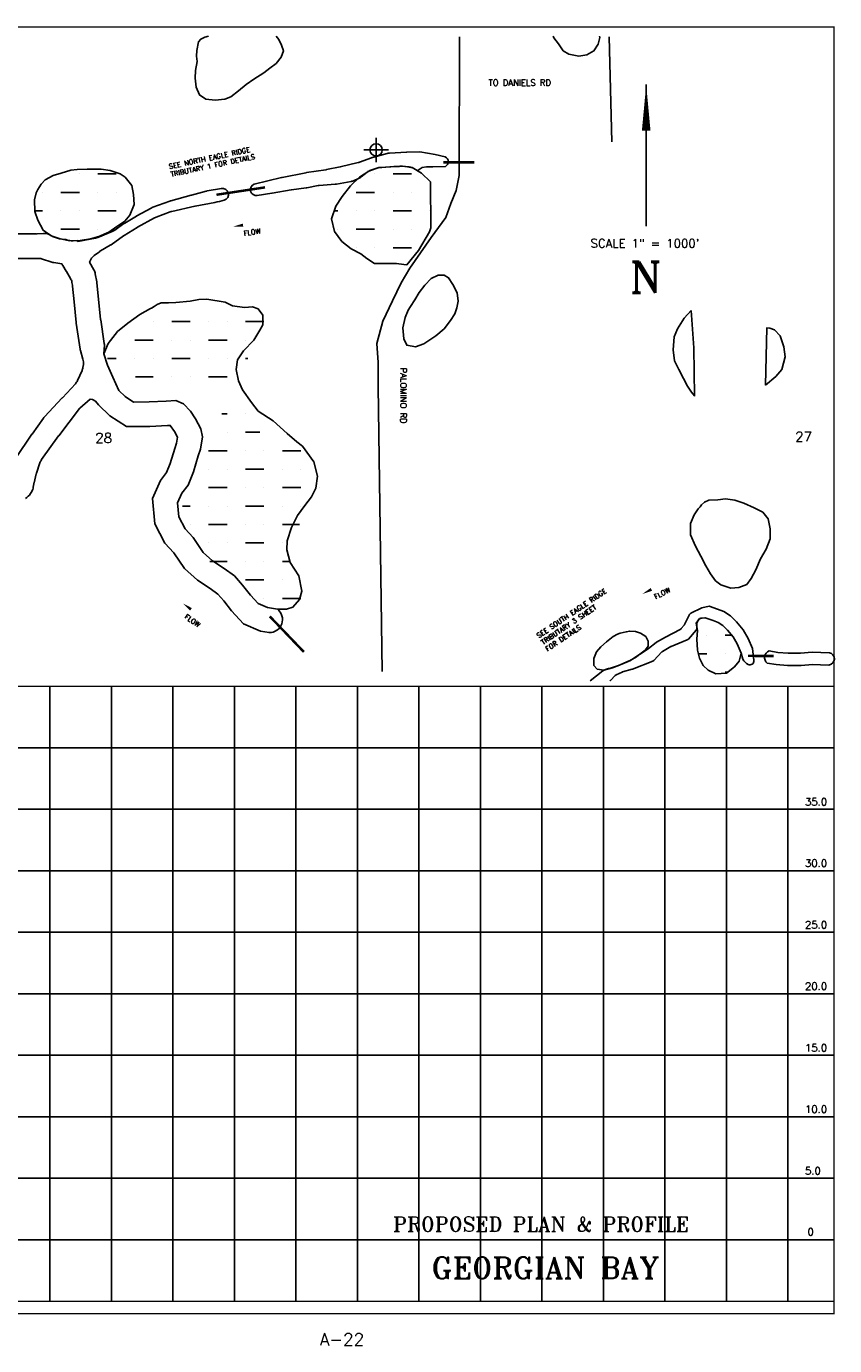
# Model space of a CAD drawing. Extents: x 223230 to 239990, y 792975 to 803700.
# Tile 3 of 3: x 233419 to 239990, y 792975 to 803700. Entities that reach past the tile are written whole.
import ezdxf
from ezdxf.enums import TextEntityAlignment as Align

# ---------------------------------------------------------------- set-up
doc = ezdxf.new("R2010")
doc.units = 0
doc.header["$LTSCALE"] = 800
doc.header["$PDMODE"] = 34
doc.header["$PDSIZE"] = 100
doc.layers.get('0').update_dxf_attribs({"linetype": 'CONTINUOUS'})
for name, color, linetype in [('BORDER', 1, 'CONTINUOUS'), ('GRID', 2, 'CONTINUOUS'), ('HATCH', 3, 'CONTINUOUS'), ('MINROADS', 9, 'CONTINUOUS'), ('MORE_WL', 14, 'CONTINUOUS'), ('PLAKES', 5, 'CONTINUOUS'), ('SEC', 2, 'CONTINUOUS'), ('STRUCTURES', 1, 'CONTINUOUS'), ('TEXT', 7, 'CONTINUOUS'), ('WL-PRESERVE', 14, 'CONTINUOUS')]:
    doc.layers.add(name, color=color, linetype=linetype)
doc.styles.get("Standard").update_dxf_attribs({"font": 'ROMANT'})

# ---------------------------------------------------------------- blocks, each defined once
blk = doc.blocks.new('*X')
at = {"color": 0}
for p, q in [((225675, 803325), (225675, 803325)), ((226200, 803325), (226275, 803325)), ((226219, 803325), (226207, 803346)), ((226228, 803325), (226228, 803355)), ((226238, 803325), (226238, 803363)), ((226247, 803325), (226247, 803355)), ((226256, 803325), (226268, 803346)), ((226800, 803325), (226875, 803325)), ((226819, 803325), (226807, 803346)), ((226828, 803325), (226828, 803355)), ((226838, 803325), (226838, 803363)), ((226847, 803325), (226847, 803355)), ((226856, 803325), (226868, 803346)), ((227400, 803325), (227475, 803325)), ((227419, 803325), (227407, 803346)), ((227428, 803325), (227428, 803355)), ((227438, 803325), (227438, 803363)), ((227447, 803325), (227447, 803355)), ((227456, 803325), (227468, 803346)), ((225900, 802806), (225975, 802806)), ((225919, 802806), (225907, 802826)), ((225928, 802806), (225928, 802836)), ((225938, 802806), (225938, 802843)), ((225947, 802806), (225947, 802836)), ((225956, 802806), (225968, 802826)), ((226500, 802806), (226575, 802806)), ((226519, 802806), (226507, 802826)), ((226528, 802806), (226528, 802836)), ((226538, 802806), (226538, 802843)), ((226547, 802806), (226547, 802836)), ((226556, 802806), (226568, 802826)), ((227100, 802806), (227175, 802806)), ((227119, 802806), (227107, 802826)), ((227128, 802806), (227128, 802836)), ((227138, 802806), (227138, 802843)), ((227147, 802806), (227147, 802836)), ((227156, 802806), (227168, 802826)), ((233700, 802500), (233700, 802500)), ((233850, 802500), (233850, 802500)), ((234000, 802500), (234150, 802500)), ((236250, 802500), (236250, 802500)), ((236400, 802500), (236550, 802500)), ((233550, 802350), (233550, 802350)), ((233700, 802350), (233850, 802350)), ((234000, 802350), (234000, 802350)), ((234150, 802350), (234150, 802350)), ((236100, 802350), (236250, 802350)), ((236400, 802350), (236400, 802350)), ((236550, 802350), (236550, 802350)), ((236700, 802350), (236704, 802350)), ((225600, 802286), (225675, 802286)), ((225619, 802286), (225607, 802307)), ((225628, 802286), (225628, 802316)), ((225638, 802286), (225638, 802323)), ((225647, 802286), (225647, 802316)), ((225656, 802286), (225668, 802307)), ((226200, 802286), (226275, 802286)), ((226219, 802286), (226207, 802307)), ((226228, 802286), (226228, 802316)), ((226238, 802286), (226238, 802323)), ((226247, 802286), (226247, 802316)), ((226256, 802286), (226268, 802307)), ((226800, 802286), (226875, 802286)), ((226819, 802286), (226807, 802307)), ((226828, 802286), (226828, 802316)), ((226838, 802286), (226838, 802323)), ((226847, 802286), (226847, 802316)), ((226856, 802286), (226868, 802307)), ((230400, 802200), (230550, 802200)), ((230700, 802200), (230700, 802200)), ((230850, 802200), (230850, 802200)), ((233488, 802200), (233550, 802200)), ((233700, 802200), (233700, 802200)), ((233850, 802200), (233850, 802200)), ((234000, 802200), (234150, 802200)), ((235922, 802200), (235950, 802200)), ((236100, 802200), (236100, 802200)), ((236250, 802200), (236250, 802200)), ((236400, 802200), (236550, 802200)), ((236700, 802200), (236700, 802200)), ((230400, 802050), (230400, 802050)), ((230550, 802050), (230550, 802050)), ((230700, 802050), (230850, 802050)), ((233700, 802050), (233850, 802050)), ((234000, 802050), (234000, 802050)), ((235950, 802050), (235950, 802050)), ((236100, 802050), (236250, 802050)), ((236400, 802050), (236400, 802050)), ((236550, 802050), (236550, 802050)), ((236700, 802050), (236703, 802050)), ((225938, 801766), (225938, 801804)), ((226538, 801766), (226538, 801804)), ((230250, 801900), (230250, 801900)), ((230400, 801900), (230550, 801900)), ((230700, 801900), (230700, 801900)), ((236100, 801900), (236100, 801900)), ((236250, 801900), (236250, 801900)), ((236400, 801900), (236550, 801900)), ((225345, 801766), (225375, 801766)), ((225347, 801766), (225347, 801772)), ((225356, 801766), (225368, 801787)), ((225900, 801766), (225975, 801766)), ((225919, 801766), (225907, 801787)), ((225928, 801766), (225928, 801796)), ((225947, 801766), (225947, 801796)), ((225956, 801766), (225968, 801787)), ((226500, 801766), (226575, 801766)), ((226519, 801766), (226507, 801787)), ((226528, 801766), (226528, 801796)), ((226547, 801766), (226547, 801796)), ((226556, 801766), (226568, 801787)), ((227100, 801766), (227105, 801766)), ((227113, 801777), (227107, 801787)), ((230123, 801750), (230250, 801750)), ((230400, 801750), (230400, 801750)), ((230550, 801750), (230550, 801750)), ((230700, 801750), (230779, 801750)), ((230100, 801600), (230100, 801600)), ((230250, 801600), (230250, 801600)), ((230400, 801600), (230550, 801600)), ((230700, 801600), (230700, 801600)), ((230100, 801450), (230250, 801450)), ((230400, 801450), (230400, 801450)), ((230550, 801450), (230550, 801450)), ((225619, 801247), (225607, 801267)), ((225628, 801247), (225628, 801277)), ((225638, 801247), (225638, 801284)), ((225647, 801247), (225647, 801277)), ((225656, 801247), (225668, 801267)), ((226219, 801247), (226207, 801267)), ((226228, 801247), (226228, 801277)), ((226238, 801247), (226238, 801284)), ((226247, 801247), (226247, 801277)), ((226256, 801247), (226268, 801267)), ((229913, 801300), (229950, 801300)), ((230100, 801300), (230100, 801300)), ((230250, 801300), (230250, 801300)), ((230400, 801300), (230550, 801300)), ((234450, 801300), (234450, 801300)), ((234600, 801300), (234750, 801300)), ((234900, 801300), (234900, 801300)), ((235050, 801300), (235050, 801300)), ((235200, 801300), (235350, 801300)), ((225600, 801247), (225675, 801247)), ((226200, 801247), (226275, 801247)), ((229950, 801150), (229950, 801150)), ((230100, 801150), (230250, 801150)), ((230400, 801150), (230400, 801150)), ((230550, 801150), (230550, 801150)), ((234300, 801150), (234450, 801150)), ((234600, 801150), (234600, 801150)), ((234750, 801150), (234750, 801150)), ((234900, 801150), (235050, 801150)), ((235200, 801150), (235200, 801150)), ((229800, 801000), (229950, 801000)), ((230100, 801000), (230100, 801000)), ((230250, 801000), (230250, 801000)), ((230400, 801000), (230550, 801000)), ((230700, 801000), (230700, 801000)), ((234079, 801000), (234150, 801000)), ((234300, 801000), (234300, 801000)), ((234450, 801000), (234450, 801000)), ((234600, 801000), (234750, 801000)), ((234900, 801000), (234900, 801000)), ((235050, 801000), (235050, 801000)), ((235200, 801000), (235218, 801000)), ((229800, 800850), (229800, 800850)), ((229950, 800850), (229950, 800850)), ((230100, 800850), (230250, 800850)), ((230400, 800850), (230400, 800850)), ((230550, 800850), (230550, 800850)), ((230700, 800850), (230709, 800850)), ((234307, 800850), (234450, 800850)), ((234600, 800850), (234600, 800850)), ((234750, 800850), (234750, 800850)), ((234900, 800850), (235050, 800850)), ((225319, 800727), (225307, 800748)), ((225328, 800727), (225328, 800757)), ((225338, 800727), (225338, 800765)), ((225347, 800727), (225347, 800757)), ((225356, 800727), (225368, 800748)), ((225919, 800727), (225907, 800748)), ((225928, 800727), (225928, 800757)), ((225938, 800727), (225938, 800765)), ((225947, 800727), (225947, 800757)), ((225956, 800727), (225968, 800748)), ((226519, 800727), (226507, 800748)), ((226528, 800727), (226528, 800757)), ((226538, 800727), (226538, 800765)), ((226547, 800727), (226547, 800757)), ((226556, 800727), (226568, 800748)), ((225300, 800727), (225375, 800727)), ((225900, 800727), (225975, 800727)), ((226500, 800727), (226575, 800727)), ((229800, 800700), (229950, 800700)), ((230100, 800700), (230100, 800700)), ((230250, 800700), (230250, 800700)), ((230400, 800700), (230550, 800700)), ((229620, 800550), (229650, 800550)), ((229800, 800550), (229800, 800550)), ((229950, 800550), (229950, 800550)), ((230100, 800550), (230250, 800550)), ((230400, 800550), (230400, 800550)), ((230550, 800550), (230550, 800550)), ((235009, 800550), (235050, 800550)), ((235200, 800550), (235200, 800550)), ((229650, 800400), (229650, 800400)), ((229800, 800400), (229950, 800400)), ((230100, 800400), (230100, 800400)), ((230250, 800400), (230250, 800400)), ((230400, 800400), (230550, 800400)), ((235050, 800400), (235050, 800400)), ((235200, 800400), (235316, 800400)), ((225000, 800207), (225075, 800207)), ((225019, 800207), (225007, 800228)), ((225028, 800207), (225028, 800237)), ((225038, 800207), (225038, 800245)), ((225047, 800207), (225047, 800237)), ((225056, 800207), (225068, 800228)), ((225600, 800207), (225675, 800207)), ((225619, 800207), (225607, 800228)), ((225628, 800207), (225628, 800237)), ((225638, 800207), (225638, 800245)), ((225647, 800207), (225647, 800237)), ((225656, 800207), (225668, 800228)), ((229532, 800250), (229650, 800250)), ((229800, 800250), (229800, 800250)), ((229950, 800250), (229950, 800250)), ((230100, 800250), (230250, 800250)), ((230400, 800250), (230400, 800250)), ((233216, 800250), (233250, 800250)), ((234900, 800250), (235050, 800250)), ((235200, 800250), (235200, 800250)), ((235350, 800250), (235350, 800250)), ((235500, 800250), (235650, 800250)), ((229650, 800100), (229650, 800100)), ((229800, 800100), (229950, 800100)), ((230100, 800100), (230100, 800100)), ((230250, 800100), (230250, 800100)), ((230400, 800100), (230459, 800100)), ((233100, 800100), (233100, 800100)), ((233250, 800100), (233250, 800100)), ((234900, 800100), (234900, 800100)), ((235050, 800100), (235050, 800100)), ((235200, 800100), (235350, 800100)), ((235500, 800100), (235500, 800100)), ((235650, 800100), (235650, 800100)), ((229532, 799950), (229650, 799950)), ((229800, 799950), (229800, 799950)), ((229950, 799950), (229950, 799950)), ((230100, 799950), (230250, 799950)), ((233100, 799950), (233250, 799950)), ((234900, 799950), (235050, 799950)), ((235200, 799950), (235200, 799950)), ((235350, 799950), (235350, 799950)), ((235500, 799950), (235650, 799950)), ((235800, 799950), (235800, 799950)), ((234687, 799800), (234750, 799800)), ((234900, 799800), (234900, 799800)), ((235050, 799800), (235050, 799800)), ((235200, 799800), (235350, 799800)), ((235500, 799800), (235500, 799800)), ((235650, 799800), (235650, 799800)), ((224100, 799688), (224175, 799688)), ((224119, 799688), (224107, 799709)), ((224128, 799688), (224128, 799718)), ((224138, 799688), (224138, 799725)), ((224147, 799688), (224147, 799718)), ((224156, 799688), (224168, 799709)), ((224700, 799688), (224775, 799688)), ((224719, 799688), (224707, 799709)), ((224728, 799688), (224728, 799718)), ((224738, 799688), (224738, 799725)), ((224747, 799688), (224747, 799718)), ((224756, 799688), (224768, 799709)), ((225300, 799688), (225375, 799688)), ((225319, 799688), (225307, 799709)), ((225328, 799688), (225328, 799718)), ((225338, 799688), (225338, 799725)), ((225347, 799688), (225347, 799718)), ((225356, 799688), (225368, 799709)), ((234750, 799650), (234750, 799650)), ((234900, 799650), (235050, 799650)), ((235200, 799650), (235200, 799650)), ((235350, 799650), (235350, 799650)), ((235500, 799650), (235638, 799650)), ((234900, 799500), (234900, 799500)), ((235050, 799500), (235050, 799500)), ((235200, 799500), (235350, 799500)), ((235500, 799500), (235500, 799500)), ((234909, 799350), (235050, 799350)), ((235200, 799350), (235200, 799350)), ((235350, 799350), (235350, 799350)), ((235500, 799350), (235561, 799350)), ((223800, 799168), (223875, 799168)), ((223819, 799168), (223807, 799189)), ((223828, 799168), (223828, 799198)), ((223838, 799168), (223838, 799206)), ((223847, 799168), (223847, 799198)), ((223856, 799168), (223868, 799189)), ((224400, 799168), (224475, 799168)), ((224419, 799168), (224407, 799189)), ((224428, 799168), (224428, 799198)), ((224438, 799168), (224438, 799206)), ((224447, 799168), (224447, 799198)), ((224456, 799168), (224468, 799189)), ((225000, 799168), (225075, 799168)), ((225019, 799168), (225007, 799189)), ((225028, 799168), (225028, 799198)), ((225038, 799168), (225038, 799206)), ((225047, 799168), (225047, 799198)), ((225056, 799168), (225068, 799189)), ((225600, 799168), (225626, 799168)), ((225619, 799168), (225607, 799189)), ((225628, 799170), (225628, 799198)), ((225638, 799181), (225638, 799206)), ((225647, 799191), (225647, 799198)), ((231075, 799200), (231150, 799200)), ((231300, 799200), (231300, 799200)), ((235200, 799200), (235350, 799200)), ((235500, 799200), (235500, 799200)), ((231150, 799050), (231150, 799050)), ((231300, 799050), (231450, 799050)), ((231600, 799050), (231600, 799050)), ((231750, 799050), (231750, 799050)), ((235350, 799050), (235350, 799050)), ((235500, 799050), (235650, 799050)), ((231075, 798900), (231150, 798900)), ((231300, 798900), (231300, 798900)), ((231450, 798900), (231450, 798900)), ((231600, 798900), (231750, 798900)), ((230700, 798750), (230850, 798750)), ((231150, 798750), (231150, 798750)), ((231300, 798750), (231450, 798750)), ((231600, 798750), (231600, 798750)), ((231750, 798750), (231750, 798750)), ((238950, 798750), (238950, 798750)), ((239100, 798750), (239154, 798750)), ((223500, 798649), (223575, 798649)), ((223519, 798649), (223507, 798669)), ((223528, 798649), (223528, 798679)), ((223538, 798649), (223538, 798686)), ((223547, 798649), (223547, 798679)), ((223556, 798649), (223568, 798669)), ((224100, 798649), (224175, 798649)), ((224119, 798649), (224107, 798669)), ((224128, 798649), (224128, 798679)), ((224138, 798649), (224138, 798686)), ((224147, 798649), (224147, 798679)), ((224156, 798649), (224168, 798669)), ((224700, 798649), (224775, 798649)), ((224719, 798649), (224707, 798669)), ((224728, 798649), (224728, 798679)), ((224738, 798649), (224738, 798686)), ((224747, 798649), (224747, 798679)), ((224756, 798649), (224768, 798669)), ((230467, 798600), (230550, 798600)), ((230700, 798600), (230700, 798600)), ((230850, 798600), (230850, 798600)), ((231075, 798600), (231150, 798600)), ((231300, 798600), (231300, 798600)), ((231450, 798600), (231450, 798600)), ((231600, 798600), (231727, 798600)), ((238882, 798600), (238950, 798600)), ((239100, 798600), (239100, 798600)), ((239100, 798450), (239123, 798450))]:
    blk.add_line(p, q, dxfattribs=at)
blk = doc.blocks.new('FLARROW')
at = {"layer": 'PLAKES', "color": 0}
blk.add_lwpolyline([(0, 0, 0, 0.05, 0), (0.168, 0, 0, 0, -0.087559), (0.267, -0.018, 0, 0, 0.245722), (0.355, -0.006, 0, 0, -0.309425), (0.492, -0.004, 0, 0, 0), (0.558, -0.006, 0, 0, 0)], format="xyseb", dxfattribs=at)
blk.add_text('FLOW', height=0.08, dxfattribs=at).set_placement((0.295, -0.176), align=Align.CENTER)

msp = doc.modelspace()

# ---------------------------------------------------------------- linework, layer by layer
at = {"layer": 'BORDER', "color": 0, "const_width": 10}
msp.add_lwpolyline([(223235, 793235), (239985, 793235), (239985, 803695), (223235, 803695)], close=True, dxfattribs=at)
for points in [[(223235, 798335), (239985, 798335)], [(223235, 793335), (239985, 793335)]]:
    msp.add_lwpolyline(points, dxfattribs=at)
at = {"layer": 'GRID', "color": 0}
for points in [[(233610, 793335), (233610, 798335)], [(234110, 793335), (234110, 798335)], [(234610, 793335), (234610, 798335)], [(235110, 793335), (235110, 798335)], [(235610, 793335), (235610, 798335)], [(236110, 793335), (236110, 798335)], [(236610, 793335), (236610, 798335)], [(237110, 793335), (237110, 798335)], [(237610, 793335), (237610, 798335)], [(238110, 793335), (238110, 798335)], [(238610, 793335), (238610, 798335)], [(239110, 793335), (239110, 798335)], [(239610, 793335), (239610, 798335)], [(223235, 797835), (239985, 797835)], [(223235, 797335), (239985, 797335)], [(223235, 796835), (239985, 796835)], [(223235, 796335), (239985, 796335)], [(223235, 795835), (239985, 795835)], [(223235, 795335), (239985, 795335)], [(223235, 794835), (239985, 794835)], [(223235, 794335), (239985, 794335)], [(223235, 793835), (239985, 793835)]]:
    msp.add_lwpolyline(points, dxfattribs=at)
at = {"layer": 'MINROADS', "color": 0}
for points in [[(236940, 803616), (236938, 802487), (236912, 802366), (236871, 802260), (236829, 802145), (236709, 801984), (236537, 801735), (236467, 801616), (236395, 801469), (236316, 801303), (236269, 801121), (236280, 800967), (236280, 800772), (236312, 798454)], [(238156, 803616), (238178, 802762)]]:
    msp.add_lwpolyline(points, dxfattribs=at)
at = {"layer": 'MORE_WL', "color": 0}
for points in [[(234899, 803620), (234869, 803611), (234837, 803596), (234817, 803573), (234804, 803505), (234801, 803459), (234806, 803413), (234795, 803340), (234791, 803280), (234799, 803206), (234826, 803143), (234877, 803109), (234953, 803099), (235031, 803107), (235080, 803127), (235143, 803175), (235206, 803228), (235268, 803272), (235350, 803322), (235399, 803360), (235449, 803399), (235491, 803450), (235509, 803502), (235493, 803546), (235470, 803594), (235449, 803620)], [(237702, 803620), (237708, 803606), (237744, 803557), (237784, 803501), (237830, 803473), (237909, 803459), (237976, 803468), (238033, 803501), (238068, 803554), (238082, 803610), (238079, 803620)]]:
    msp.add_lwpolyline(points, dxfattribs=at)
for points in [[(236522, 801393), (236498, 801334), (236479, 801250), (236487, 801161), (236511, 801107), (236582, 801096), (236649, 801120), (236747, 801185), (236815, 801241), (236867, 801309), (236902, 801364), (236919, 801411), (236929, 801467), (236920, 801534), (236886, 801601), (236852, 801656), (236816, 801677), (236768, 801678), (236710, 801651), (236658, 801595), (236613, 801537), (236576, 801478), (236541, 801422)], [(238823, 801389), (238767, 801328), (238712, 801242), (238685, 801176), (238677, 801071), (238688, 800980), (238724, 800910), (238760, 800836), (238794, 800775), (238825, 800726), (238851, 800696), (238844, 801086)], [(239428, 800783), (239511, 800853), (239561, 800911), (239588, 801013), (239576, 801095), (239548, 801183), (239501, 801233), (239463, 801247), (239439, 801250)], [(238881, 799777), (238849, 799730), (238818, 799658), (238819, 799565), (238859, 799475), (238902, 799394), (238943, 799315), (238980, 799249), (239022, 799192), (239065, 799159), (239146, 799134), (239210, 799139), (239275, 799162), (239312, 799210), (239350, 799283), (239386, 799370), (239433, 799451), (239467, 799534), (239467, 799616), (239449, 799695), (239406, 799750), (239337, 799786), (239253, 799824), (239179, 799848), (239104, 799858), (239040, 799851), (238968, 799847), (238933, 799833), (238907, 799810), (238896, 799795)]]:
    msp.add_lwpolyline(points, close=True, dxfattribs=at)
at = {"layer": 'PLAKES', "color": 0}
for points in [[(236554, 802552, 0.018834), (236527, 802557), (236478, 802564, 0.077544), (236450, 802562), (236407, 802560), (236309, 802553, 0.080612), (236277, 802550), (236220, 802531, 0.087192), (236189, 802514), (236141, 802476, -0.061775), (236120, 802463), (236083, 802447, -0.062748), (236059, 802439), (235939, 802418, -0.021826), (235930, 802417), (235799, 802406, 0.023742), (235790, 802405), (235698, 802388, -0.008636), (235694, 802388), (235575, 802370, 0.005724), (235572, 802370), (235417, 802343, -0.004829), (235415, 802343), (235296, 802325, -0.90136), (235272, 802418), (235494, 802471, -0.010267), (235498, 802472), (235690, 802510, -0.01251), (235695, 802511), (235854, 802534, 0.015765), (235860, 802535), (235969, 802558, 0.005899), (235971, 802558), (236117, 802592, 0.02887), (236128, 802596), (236226, 802631, -0.020074), (236234, 802634), (236351, 802666, -0.051627), (236371, 802669), (236508, 802677, -0.010519), (236512, 802677), (236618, 802679), (236741, 802659), (236823, 802638, -0.65278), (236825, 802561), (236722, 802558), (236672, 802558), (236637, 802552), (236605, 802530), (236596, 802528)], [(239458, 798622), (239528, 798611), (239611, 798604), (239712, 798605), (239807, 798613), (239879, 798610), (239947, 798608, -0.842958), (239944, 798508), (239876, 798510), (239809, 798513), (239717, 798505), (239608, 798504), (239516, 798512), (239442, 798524, -0.583455)]]:
    msp.add_lwpolyline(points, format="xyb", close=True, dxfattribs=at)
for points in [[(233838, 801950), (233980, 801977, 0.051199), (234000, 801983), (234116, 802032, 0.058828), (234137, 802043), (234210, 802096, -0.023759), (234218, 802101), (234314, 802158, -0.007678), (234316, 802159), (234434, 802223, -0.038884), (234448, 802230), (234586, 802279, -0.017976), (234593, 802282), (234759, 802328, -0.004377), (234760, 802329), (234881, 802360, -0.020729), (234889, 802362), (235004, 802382, -0.930722), (235028, 802287, -0.044987), (234950, 802269), (234791, 802239, 0.010922), (234787, 802238), (234602, 802196, 0.032366), (234589, 802192), (234474, 802149, 0.036868), (234461, 802143), (234323, 802067, 0.013136), (234319, 802064), (234213, 801999, 0.012706), (234209, 801996), (234107, 801925, -0.019195), (234100, 801921), (234022, 801875, 0.030224), (234012, 801868), (233971, 801837, 0.103523), (233944, 801806), (233941, 801801, 0.019104), (233938, 801794), (233932, 801782), (233968, 801721, -0.086988), (233979, 801688), (233991, 801623, -0.018217), (233992, 801616), (234006, 801481, -0.001422), (234006, 801481), (234022, 801318, 0.013281), (234023, 801313), (234052, 801121, 0.034206), (234055, 801107), (234049, 801039)], [(233312, 802012), (233499, 802012, 0.018585), (233507, 802012), (233557, 802016, -0.172959), (233622, 801998), (233631, 801992), (233672, 801978, 0.042397), (233689, 801974), (233733, 801968, -0.028537), (233744, 801965), (233765, 801960, 0.084181), (233799, 801957), (233832, 801959), (233838, 801950)], [(233329, 800188), (233464, 800384, -0.003692), (233465, 800386), (233558, 800515, -0.03349), (233566, 800525), (233711, 800680, 0.002185), (233712, 800680), (233817, 800794, 0.081286), (233834, 800821), (233871, 800902, 0.065552), (233878, 800927), (233882, 800951, 0.112075), (233879, 800995), (233859, 801064, -0.034206), (233856, 801077), (233824, 801288, -0.013281), (233823, 801293), (233807, 801461, 0.001422), (233807, 801461), (233794, 801588, 0.018217), (233793, 801595), (233789, 801619, 0.086988), (233777, 801651), (233744, 801708, 0.005943), (233743, 801710), (233715, 801755, -0.022434), (233711, 801763), (233708, 801769), (233643, 801779, -0.042397), (233626, 801783), (233541, 801811), (233536, 801814), (233514, 801812, -0.018585), (233507, 801812), (233298, 801812, -0.035324)], [(233938, 800669), (233852, 800596, 0.006734), (233850, 800594), (233682, 800372, 0.006178), (233681, 800370), (233543, 800178, 0.07425), (233529, 800152), (233501, 800068, 0.019195), (233499, 800061), (233481, 799990, 0.023652), (233479, 799981), (233475, 799954, -0.092714), (233462, 799919), (233452, 799902, -0.146626), (233411, 799863)], [(235460, 798963, -0.717951), (235392, 798771), (235322, 798783), (235184, 798843), (235087, 798948), (235024, 799030), (234975, 799084), (234913, 799129), (234811, 799197), (234705, 799292), (234618, 799419), (234545, 799499), (234463, 799655), (234444, 799861), (234510, 800009), (234559, 800073), (234589, 800145), (234625, 800267), (234640, 800311), (234647, 800360), (234623, 800405), (234589, 800456), (234565, 800455), (234423, 800447), (234232, 800446), (234096, 800534), (234005, 800624), (233980, 800652), (233957, 800666), (233938, 800669)], [(239229, 798604), (239245, 798555, 0.148128), (239287, 798513, 0.610274), (239334, 798546), (239322, 798642), (239288, 798723), (239247, 798794), (239192, 798860), (239144, 798907), (239089, 798942), (239038, 798962), (238971, 798986), (238911, 798973), (238821, 798930, 0.166795), (238810, 798918), (238770, 798838, -0.064648), (238767, 798832), (238742, 798804, -0.094178), (238735, 798798), (238615, 798735, 0.006212), (238614, 798735), (238542, 798695, 0.045514), (238538, 798692), (238476, 798641, -0.029256), (238474, 798640), (238324, 798543, -0.041062), (238320, 798541), (238228, 798502, -0.024802), (238226, 798501), (238161, 798480, 0.085612), (238128, 798471), (238110, 798464, 0.068918), (238105, 798460), (238002, 798380, 0.006211)], [(238164, 798380), (238166, 798381, 0.029957), (238168, 798383), (238207, 798423, -0.085612), (238214, 798427), (238262, 798450, -0.045993), (238266, 798452), (238345, 798473, 0.030388), (238348, 798474), (238511, 798539, 0.106252), (238519, 798545), (238586, 798614, -0.066356), (238591, 798618), (238657, 798658, -0.039629), (238661, 798659), (238791, 798712, 0.119388), (238801, 798718), (238864, 798792, 0.18405), (238871, 798809), (238870, 798847, -0.158718), (238875, 798862), (238886, 798877, -0.207835), (238903, 798888), (238935, 798892, -0.018614), (238937, 798892)]]:
    msp.add_lwpolyline(points, format="xyb", dxfattribs=at)
at = {"layer": 'SEC', "color": 0}
msp.add_point((236262, 802695), dxfattribs=at)
at = {"layer": 'STRUCTURES', "color": 0, "const_width": 20}
for points in [[(236810, 802595), (237060, 802595)], [(234964, 802331), (235359, 802391)], [(235398, 798903), (235675, 798614)], [(239286, 798582), (239494, 798581)]]:
    msp.add_lwpolyline(points, dxfattribs=at)
at = {"layer": 'TEXT', "color": 0}
msp.add_line((238458, 803227), (238458, 802076), dxfattribs=at)
for points in [[(237015, 803577, 0, 25, 0), (237015, 803482, 0, 0, 0), (237015, 803295, 0, 0, 0.414214), (237065, 803245, 0, 0, 0), (237123, 803245, 0, 0, 0)], [(238458, 803227, 0, 70, 0), (238458, 802852, 70, 70, 0)]]:
    msp.add_lwpolyline(points, format="xyseb", dxfattribs=at)
at = {"layer": 'WL-PRESERVE', "color": 0}
for points in [[(236704, 802433), (236703, 802435), (236632, 802507), (236554, 802552), (236478, 802564), (236381, 802558), (236339, 802555), (236278, 802551), (236263, 802544), (236204, 802524), (236128, 802474), (236055, 802403), (235987, 802318), (235935, 802237), (235900, 802136), (235923, 802033), (235983, 801951), (236058, 801892), (236138, 801852), (236187, 801813), (236250, 801772), (236351, 801772), (236429, 801771), (236488, 801763), (236513, 801762), (236606, 801877), (236695, 802030), (236708, 802061), (236703, 802435)], [(238937, 798892), (238892, 798886), (238863, 798849), (238875, 798789), (238870, 798717), (238875, 798629), (238892, 798564), (238920, 798505), (238962, 798467), (239024, 798437), (239112, 798441), (239175, 798492), (239214, 798540), (239229, 798604)], [(239229, 798604), (239198, 798679), (239165, 798737), (239119, 798792), (239081, 798828), (239043, 798853), (239003, 798869), (238937, 798892)]]:
    msp.add_lwpolyline(points, dxfattribs=at)
for points in [[(233497, 802347), (233485, 802291), (233488, 802194), (233512, 802125), (233556, 802043), (233620, 801998), (233693, 801974), (233773, 801956), (233857, 801960), (233940, 801973), (234007, 801992), (234088, 802027), (234155, 802073), (234218, 802116), (234261, 802164), (234296, 802253), (234291, 802332), (234275, 802407), (234222, 802473), (234181, 802502), (234099, 802528), (234028, 802538), (233914, 802539), (233831, 802535), (233780, 802531), (233701, 802507), (233636, 802487), (233571, 802452), (233540, 802417), (233513, 802373)], [(234427, 801406), (234340, 801357), (234244, 801288), (234160, 801218), (234083, 801122), (234049, 801039), (234077, 800946), (234122, 800847), (234171, 800741), (234223, 800690), (234290, 800646), (234417, 800647), (234555, 800654), (234633, 800658), (234697, 800632), (234753, 800572), (234795, 800508), (234838, 800428), (234851, 800364), (234835, 800264), (234816, 800208), (234778, 800078), (234734, 799971), (234683, 799905), (234648, 799827), (234659, 799713), (234710, 799615), (234775, 799544), (234857, 799424), (234933, 799355), (235027, 799293), (235110, 799233), (235177, 799158), (235240, 799077), (235303, 799009), (235379, 798976), (235460, 798963), (235534, 798961), (235586, 798977), (235640, 799040), (235659, 799108), (235633, 799233), (235563, 799342), (235535, 799443), (235540, 799517), (235574, 799626), (235624, 799723), (235682, 799804), (235736, 799876), (235773, 799946), (235785, 800044), (235756, 800159), (235664, 800286), (235617, 800323), (235540, 800391), (235424, 800493), (235304, 800573), (235248, 800643), (235175, 800744), (235142, 800817), (235124, 800911), (235134, 800990), (235184, 801063), (235267, 801149), (235316, 801230), (235340, 801274), (235342, 801352), (235303, 801404), (235256, 801419), (235193, 801414), (235095, 801429), (235034, 801459), (234885, 801481), (234820, 801479), (234751, 801466), (234635, 801454), (234575, 801453), (234514, 801453), (234483, 801439), (234458, 801423), (234435, 801409)], [(238190, 798740), (238135, 798697), (238088, 798656), (238055, 798614), (238033, 798562), (238033, 798503), (238059, 798475), (238114, 798467), (238183, 798486), (238246, 798509), (238311, 798537), (238370, 798569), (238418, 798604), (238451, 798628), (238473, 798660), (238475, 798702), (238455, 798739), (238412, 798768), (238372, 798781), (238324, 798784), (238296, 798777), (238247, 798766), (238224, 798759)]]:
    msp.add_lwpolyline(points, close=True, dxfattribs=at)

# ---------------------------------------------------------------- block references
at = {"layer": 'HATCH', "color": 0}
msp.add_blockref('*X', (0, 0), dxfattribs=at)
msp.add_blockref('*X', (0, 0), dxfattribs=at)
msp.add_blockref('*X', (0, 0), dxfattribs=at)
msp.add_blockref('*X', (0, 0), dxfattribs=at)
msp.add_blockref('*X', (0, 0), dxfattribs=at)
msp.add_blockref('*X', (0, 0), dxfattribs=at)
msp.add_blockref('*X', (0, 0), dxfattribs=at)
msp.add_blockref('*X', (0, 0), dxfattribs=at)
msp.add_blockref('*X', (0, 0), dxfattribs=at)
msp.add_blockref('*X', (0, 0), dxfattribs=at)
at = {"layer": 'TEXT', "color": 0, "xscale": 500, "yscale": 500, "zscale": 500}
for p, rotation in [((235097, 802071), 9.090276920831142), ((238425, 799084), 27.29957221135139), ((234689, 799010), 324.1178627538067)]:
    msp.add_blockref('FLARROW', p, dxfattribs=dict(at, rotation=rotation))

# ---------------------------------------------------------------- texts
at = {"layer": 'TEXT', "color": 0}
for s, height, p in [('TO DANIELS RD', 50, (237176, 803217)), ('28', 80, (233979, 800314)), ('27', 80, (239669, 800324)), ('35.0', 60, (239749, 797366)), ('30.0', 60, (239749, 796866)), ('25.0', 60, (239749, 796366)), ('20.0', 60, (239749, 795866)), ('15.0', 60, (239749, 795366)), ('10.0', 60, (239749, 794866)), ('5.0', 60, (239749, 794366)), ('0', 60, (239770, 793870))]:
    msp.add_text(s, height=height, dxfattribs=at).set_placement(p)
for s, height, rotation, p in [('SEE NORTH EAGLE RIDGE', 40, 12, (234582, 802540)), ('TRIBUTARY 1 FOR DETAILS', 40, 12, (234595, 802477)), ('PALOMINO RD', 50, 270, (236460, 800924)), ('SEE SOUTH EAGLE RIDGE', 40, 34, (237583, 798724)), ('TRIBUTARY 3 SHEET ', 40, 34, (237619, 798671)), ('FOR DETAILS', 40, 34, (237655, 798617))]:
    msp.add_text(s, height=height, rotation=rotation, dxfattribs=at).set_placement(p)
for s, height, p in [('SCALE 1" = 1000\'', 70.01, (238448, 801901)), ('N', 250, (238455, 801535)), ('PROPOSED PLAN & PROFILE', 120, (237603, 793903)), ('GEORGIAN BAY', 175, (237639, 793520)), ('A-22', 100, (235985, 792975))]:
    msp.add_text(s, height=height, dxfattribs=at).set_placement(p, align=Align.CENTER)

doc.saveas('drawing.dxf')
